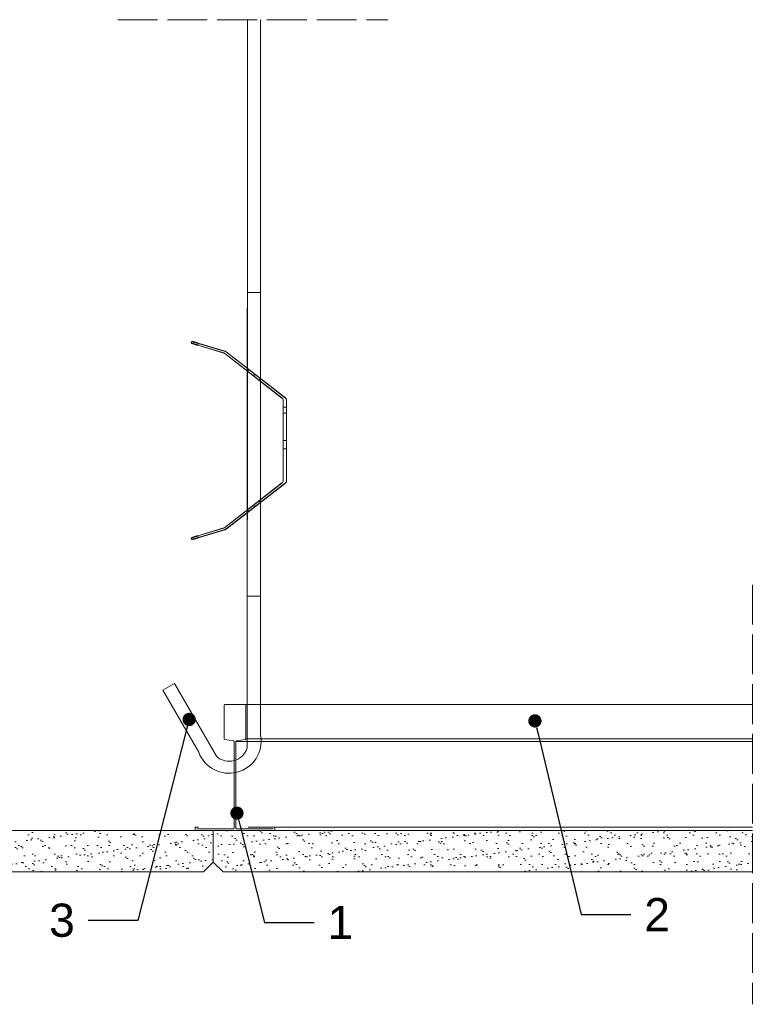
# Model space of a CAD drawing. Header units: millimetres. Extents: x -276 to 514, y -2154 to -831.
# Tile 3 of 6: x 49 to 274, y -1976 to -1679. Entities that reach past the tile are written whole.
import ezdxf
from ezdxf import colors
from ezdxf.entities.mleader import LeaderData, LeaderLine
from ezdxf.math import Vec2, Vec3

# ---------------------------------------------------------------- set-up
doc = ezdxf.new("R2010")
doc.units = ezdxf.units.MM
doc.linetypes.add('ACAD_ISO02W100', pattern=[15, 12, -3])
doc.layers.get('0').update_dxf_attribs({"lineweight": 5})
for name, color, linetype, lineweight in [('_RIGIPS G-K', 7, 'Continuous', 9), ('_RIGIPS PROFIL', 7, 'Continuous', 9), ('_RIGIPS PŁYTA', 7, 'Continuous', 9), ('PRZERYWANA', 7, 'ACAD_ISO02W100', 9), ('wełna', 7, 'BATTING', 5)]:
    doc.layers.add(name, color=color, linetype=linetype, lineweight=lineweight)
doc.styles.get("Standard").update_dxf_attribs({"font": 'arial.ttf'})
doc.linetypes.add('BATTING', pattern='A,0.00254,-2.54,[134,ltypeshp.shx,S=2.54,R=0,X=-2.54,Y=0],-5.08,[134,ltypeshp.shx,S=2.54,R=180,X=2.54,Y=0],-2.54', length=10.16254)

# ---------------------------------------------------------------- blocks, each defined once
blk = doc.blocks.new('T24')
at = {"layer": '_RIGIPS PROFIL'}
for p, q in [((302.61, -139.67), (302.61, -129.54)), ((302.81, -129.34), (308.91, -129.34)), ((309.11, -129.54), (309.11, -139.67)), ((305.45, -140.31), (302.78, -139.87)), ((305.61, -140.51), (305.61, -166.64)), ((306.11, -140.51), (306.11, -166.64)), ((308.95, -139.87), (306.28, -140.31)), ((293.86, -167.24), (293.86, -166.44)), ((293.96, -166.34), (294.86, -166.34)), ((293.96, -167.34), (317.76, -167.34)), ((294.36, -166.84), (305.41, -166.84)), ((306.31, -166.84), (317.36, -166.84)), ((317.76, -166.34), (316.86, -166.34)), ((317.86, -167.24), (317.86, -166.44))]:
    blk.add_line(p, q, dxfattribs=at)
for centre, radius, start, end in [((302.81, -129.54), 0.2, 90, 180), ((308.91, -129.54), 0.2, 0, 90), ((302.81, -139.67), 0.2, 180, 260.5377), ((305.41, -140.51), 0.2, 0, 80.5377), ((306.31, -140.51), 0.2, 99.4623, 180), ((308.91, -139.67), 0.2, 279.4623, 0), ((293.96, -166.44), 0.1, 90, 180), ((293.96, -167.24), 0.1, 180, 270), ((305.41, -166.64), 0.2, 270, 0), ((306.31, -166.64), 0.2, 180, 270), ((317.76, -166.44), 0.1, 0, 90), ((317.76, -167.24), 0.1, 270, 0)]:
    blk.add_arc(centre, radius, start, end, dxfattribs=at)
blk = doc.blocks.new('_Dot')
at = {"color": 0, "linetype": 'ByBlock', "lineweight": -2}
blk.add_line((-0.5, 0), (-1, 0), dxfattribs=at)
at = {"color": 0, "linetype": 'ByBlock', "const_width": 0.5}
blk.add_lwpolyline([(-0.25, 0, 1), (0.25, 0, 1)], format="xyb", close=True, dxfattribs=at)

msp = doc.modelspace()

# ---------------------------------------------------------------- hatches: boundary and pattern name
at = {"layer": '_RIGIPS PROFIL'}
h = msp.add_hatch(dxfattribs=at)
h.set_pattern_fill('AR-SAND', color=256, scale=0.1, style=0)
h.paths.add_polyline_path([(-49.67, -1923.71), (-197.67, -1923.71), (-197.67, -1936.21), (-49.67, -1936.21)])
h.paths.add_polyline_path([(425.27, -1923.71), (277.26, -1923.71), (277.26, -1936.21), (425.27, -1936.21)])
h.paths.add_polyline_path([(310.04, -1932.72, -1), (309.49, -1930.79, -1)], flags=16)
h = msp.add_hatch(dxfattribs=at)
h.set_pattern_fill('AR-SAND', color=256, scale=0.1, style=0)
h.paths.add_polyline_path([(104.55, -1936.21), (107.55, -1933.21), (107.55, -1923.71), (-42.45, -1923.71), (-42.45, -1936.21)])
h = msp.add_hatch(dxfattribs=at)
h.set_pattern_fill('AR-SAND', color=256, scale=0.1, style=0)
h.set_pattern_definition([(37.5, (-1732.6563, -3321.7643), (-0.160003, 4.8941324), [0, -3.8608, 0, -4.318, 0, -4.1275]), (7.5, (-1732.656, -3321.764), (4.495233, 7.168251), [0, -2.0828, 0, -3.4798, 0, -1.3335]), (327.5, (-1735.7805, -3321.7643), (7.909924, 0.014372), [0, -1.27, 0, -4.572, 0, -5.969]), (317.5, (-1735.7805, -3321.764), (7.635565, 2.229293), [0, -0.635, 0, -2.9972, 0, -3.429])])
h.paths.add_polyline_path([(270.05, -1923.71), (107.55, -1923.71), (107.55, -1933.21), (110.55, -1936.21), (270.05, -1936.21)])

# ---------------------------------------------------------------- linework, layer by layer
for p, q in [((117.81, -1679.31), (117.8, -1853.09)), ((121.81, -1679.31), (121.8, -1853.09)), ((117.81, -1761.53), (117.8, -1898.83)), ((121.82, -1761.53), (121.8, -1895.1)), ((121.8, -1853.09), (117.8, -1853.09)), ((103.14, -1900.1), (92.34, -1881.38)), ((108.47, -1901.33), (95.8, -1879.38)), ((107.55, -1933.21), (110.55, -1936.21)), ((270.05, -1936.21), (110.55, -1936.21))]:
    msp.add_line(p, q)
msp.add_lwpolyline([(121.8, -1761.53), (117.8, -1761.53)], close=True)
at = {"color": 253, "lineweight": 0}
for points in [[(100.88, -1776.81), (101.05, -1776.25)], [(102.84, -1777.44), (102.72, -1777.4), (102.6, -1777.37), (102.48, -1777.33), (102.38, -1777.29), (102.27, -1777.26), (102.16, -1777.23), (102.07, -1777.2), (101.98, -1777.17), (101.89, -1777.14), (101.8, -1777.11), (101.71, -1777.09), (101.63, -1777.06), (101.56, -1777.04), (101.49, -1777.01), (101.41, -1776.99), (101.35, -1776.97), (101.29, -1776.96), (101.23, -1776.93), (101.18, -1776.92), (101.13, -1776.9), (101.09, -1776.89), (101.05, -1776.88), (101.02, -1776.87), (100.99, -1776.85), (100.96, -1776.84), (100.94, -1776.83), (100.92, -1776.83), (100.9, -1776.83), (100.89, -1776.82), (100.88, -1776.81), (100.89, -1776.81), (100.9, -1776.82), (100.92, -1776.82), (100.94, -1776.83), (100.96, -1776.83), (100.99, -1776.83), (101.02, -1776.84), (101.05, -1776.85), (101.09, -1776.87), (101.13, -1776.88), (101.18, -1776.89), (101.23, -1776.9), (101.29, -1776.92), (101.35, -1776.93), (101.41, -1776.96), (101.49, -1776.97), (101.56, -1776.99), (101.63, -1777.01), (101.71, -1777.04), (101.8, -1777.06), (101.89, -1777.09), (101.98, -1777.11), (102.07, -1777.14), (102.16, -1777.17), (102.27, -1777.19), (102.38, -1777.23), (102.48, -1777.26), (102.6, -1777.29), (102.72, -1777.33), (102.84, -1777.37), (110.7, -1779.72), (110.7, -1779.8)], [(103.01, -1776.88), (111.09, -1779.3), (111.09, -1779.23), (103.01, -1776.8), (102.89, -1776.77), (102.77, -1776.74), (102.66, -1776.7), (102.55, -1776.67), (102.44, -1776.64), (102.34, -1776.6), (102.24, -1776.58), (102.14, -1776.56), (102.05, -1776.52), (101.96, -1776.5), (101.88, -1776.47), (101.8, -1776.46), (101.72, -1776.43), (101.65, -1776.41), (101.58, -1776.39), (101.52, -1776.38), (101.46, -1776.36), (101.4, -1776.34), (101.35, -1776.33), (101.31, -1776.32), (101.26, -1776.3), (101.22, -1776.29), (101.18, -1776.29), (101.15, -1776.28), (101.13, -1776.27), (101.1, -1776.26), (101.08, -1776.26), (101.07, -1776.25), (101.06, -1776.25), (101.05, -1776.25), (101.06, -1776.26), (101.07, -1776.26), (101.08, -1776.27), (101.1, -1776.28), (101.13, -1776.29), (101.15, -1776.29), (101.18, -1776.3), (101.22, -1776.32), (101.26, -1776.33), (101.31, -1776.34), (101.35, -1776.36), (101.4, -1776.38), (101.46, -1776.39), (101.52, -1776.42), (101.58, -1776.43), (101.65, -1776.46), (101.72, -1776.47), (101.8, -1776.5), (101.88, -1776.52), (101.96, -1776.56), (102.05, -1776.58), (102.14, -1776.61), (102.24, -1776.64), (102.34, -1776.67), (102.44, -1776.7), (102.55, -1776.74), (102.66, -1776.77), (102.77, -1776.8), (102.89, -1776.84), (103.01, -1776.88)], [(101.4, -1776.95), (101.56, -1776.38)], [(101.4, -1776.99), (101.56, -1776.42)], [(102.84, -1777.37), (103.01, -1776.8)], [(103.01, -1776.88), (102.84, -1777.44), (110.7, -1779.8)], [(110.7, -1779.72), (110.88, -1779.79), (111.03, -1779.9)], [(111.03, -1779.97), (110.88, -1779.87), (110.7, -1779.8)], [(110.79, -1779.83), (110.79, -1779.76)], [(110.88, -1779.87), (110.88, -1779.79)], [(110.96, -1779.91), (110.96, -1779.84)], [(128.25, -1793.37), (111.03, -1779.97), (111.03, -1779.9), (128.25, -1793.28), (128.25, -1793.37)], [(111.03, -1779.97), (111.03, -1779.9)], [(111.42, -1779.4), (111.26, -1779.3), (111.09, -1779.23)], [(111.09, -1779.3), (111.26, -1779.37), (111.42, -1779.47)], [(111.18, -1779.33), (111.18, -1779.26)], [(111.26, -1779.37), (111.26, -1779.3)], [(111.34, -1779.42), (111.34, -1779.35)], [(111.42, -1779.47), (129.27, -1793.37), (129.27, -1793.28), (111.42, -1779.4), (111.42, -1779.47)], [(111.42, -1779.47), (111.42, -1779.4)], [(117.87, -1785.25), (118.25, -1784.75)], [(119.63, -1786.63), (119.7, -1786.68), (119.77, -1786.74), (119.84, -1786.8), (119.92, -1786.86), (119.99, -1786.91), (120.06, -1786.97), (120.13, -1787.03), (120.2, -1787.08), (120.27, -1787.13), (120.34, -1787.18), (120.41, -1787.23), (120.47, -1787.29), (120.54, -1787.34), (120.6, -1787.39), (120.66, -1787.43), (120.72, -1787.48), (120.78, -1787.52), (120.83, -1787.57), (120.88, -1787.61), (120.94, -1787.64), (120.99, -1787.68), (121.03, -1787.72), (121.08, -1787.76), (121.12, -1787.79), (121.16, -1787.81), (121.19, -1787.85), (121.23, -1787.87), (121.26, -1787.9), (121.29, -1787.92), (121.32, -1787.94), (121.34, -1787.95), (121.36, -1787.97), (121.37, -1787.98), (121.39, -1787.99), (121.4, -1788), (121.41, -1788), (121.41, -1788.01), (121.41, -1788), (121.41, -1788), (121.4, -1787.99), (121.38, -1787.98), (121.37, -1787.97), (121.35, -1787.95), (121.32, -1787.94), (121.3, -1787.92), (121.28, -1787.9), (121.24, -1787.87), (121.21, -1787.85), (121.18, -1787.81), (121.14, -1787.79), (121.1, -1787.76), (121.05, -1787.72), (121.01, -1787.68), (120.96, -1787.64), (120.91, -1787.61), (120.86, -1787.57), (120.8, -1787.52), (120.74, -1787.48), (120.69, -1787.43), (120.63, -1787.39), (120.56, -1787.34), (120.5, -1787.29), (120.43, -1787.23), (120.37, -1787.18), (120.3, -1787.13), (120.24, -1787.08), (120.16, -1787.03), (120.1, -1786.97), (120.02, -1786.91), (119.95, -1786.86), (119.88, -1786.8), (119.8, -1786.74), (119.73, -1786.68), (119.65, -1786.63), (119.58, -1786.57), (119.51, -1786.51), (119.44, -1786.46), (119.37, -1786.41), (119.29, -1786.35), (119.22, -1786.29), (119.15, -1786.23), (119.08, -1786.18), (119.01, -1786.13), (118.94, -1786.08), (118.88, -1786.02), (118.81, -1785.97), (118.75, -1785.92), (118.69, -1785.87), (118.62, -1785.82), (118.57, -1785.78), (118.51, -1785.73), (118.45, -1785.69), (118.4, -1785.65), (118.34, -1785.61), (118.29, -1785.58), (118.25, -1785.54), (118.2, -1785.51), (118.16, -1785.47), (118.12, -1785.45), (118.09, -1785.42), (118.06, -1785.39), (118.02, -1785.37), (117.99, -1785.34), (117.97, -1785.32), (117.94, -1785.31), (117.93, -1785.29), (117.91, -1785.28), (117.89, -1785.27), (117.89, -1785.26), (117.88, -1785.25), (117.87, -1785.25), (117.88, -1785.26), (117.89, -1785.27), (117.9, -1785.28), (117.92, -1785.29), (117.93, -1785.31), (117.96, -1785.32), (117.98, -1785.34), (118.01, -1785.37), (118.04, -1785.39), (118.07, -1785.42), (118.11, -1785.45), (118.15, -1785.47), (118.19, -1785.51), (118.23, -1785.54), (118.28, -1785.58), (118.33, -1785.61), (118.38, -1785.65), (118.43, -1785.69), (118.48, -1785.73), (118.54, -1785.78), (118.6, -1785.82), (118.66, -1785.87), (118.72, -1785.92), (118.79, -1785.97), (118.85, -1786.02), (118.92, -1786.08), (118.98, -1786.13), (119.05, -1786.18), (119.12, -1786.23), (119.19, -1786.29), (119.26, -1786.35), (119.33, -1786.41), (119.41, -1786.46), (119.48, -1786.51), (119.56, -1786.57), (119.63, -1786.63)], [(120.01, -1786.14), (120.09, -1786.19), (120.15, -1786.25), (120.23, -1786.31), (120.3, -1786.36), (120.37, -1786.42), (120.45, -1786.47), (120.51, -1786.53), (120.59, -1786.59), (120.65, -1786.64), (120.73, -1786.69), (120.79, -1786.74), (120.86, -1786.79), (120.92, -1786.84), (120.98, -1786.89), (121.05, -1786.94), (121.1, -1786.98), (121.16, -1787.03), (121.22, -1787.07), (121.27, -1787.11), (121.32, -1787.15), (121.37, -1787.19), (121.41, -1787.22), (121.46, -1787.26), (121.5, -1787.29), (121.55, -1787.32), (121.58, -1787.35), (121.61, -1787.37), (121.64, -1787.4), (121.68, -1787.42), (121.7, -1787.44), (121.73, -1787.46), (121.74, -1787.47), (121.76, -1787.49), (121.77, -1787.49), (121.78, -1787.5), (121.79, -1787.51), (121.8, -1787.51), (121.8, -1787.52), (121.8, -1787.51), (121.79, -1787.5), (121.78, -1787.49), (121.77, -1787.49), (121.75, -1787.47), (121.73, -1787.46), (121.71, -1787.44), (121.68, -1787.42), (121.66, -1787.4), (121.63, -1787.37), (121.59, -1787.35), (121.56, -1787.32), (121.52, -1787.29), (121.48, -1787.26), (121.44, -1787.22), (121.39, -1787.19), (121.34, -1787.15), (121.29, -1787.11), (121.24, -1787.07), (121.19, -1787.03), (121.13, -1786.98), (121.07, -1786.94), (121.01, -1786.89), (120.95, -1786.84), (120.88, -1786.79), (120.82, -1786.74), (120.75, -1786.69), (120.69, -1786.64), (120.62, -1786.59), (120.55, -1786.53), (120.48, -1786.47), (120.41, -1786.42), (120.33, -1786.36), (120.26, -1786.31), (120.19, -1786.25), (120.11, -1786.19), (120.04, -1786.14), (119.97, -1786.08), (119.9, -1786.02), (119.83, -1785.96), (119.75, -1785.91), (119.68, -1785.85), (119.61, -1785.79), (119.53, -1785.74), (119.47, -1785.69), (119.39, -1785.64), (119.33, -1785.58), (119.26, -1785.53), (119.2, -1785.48), (119.13, -1785.43), (119.07, -1785.38), (119.01, -1785.33), (118.95, -1785.28), (118.89, -1785.24), (118.84, -1785.2), (118.79, -1785.16), (118.73, -1785.12), (118.68, -1785.08), (118.64, -1785.05), (118.59, -1785.01), (118.55, -1784.98), (118.51, -1784.95), (118.48, -1784.92), (118.44, -1784.89), (118.41, -1784.87), (118.38, -1784.85), (118.35, -1784.83), (118.33, -1784.81), (118.31, -1784.79), (118.29, -1784.78), (118.28, -1784.78), (118.27, -1784.77), (118.26, -1784.76), (118.25, -1784.75), (118.25, -1784.76), (118.26, -1784.77), (118.27, -1784.78), (118.29, -1784.78), (118.3, -1784.79), (118.32, -1784.81), (118.34, -1784.83), (118.37, -1784.85), (118.39, -1784.87), (118.43, -1784.89), (118.46, -1784.92), (118.49, -1784.95), (118.53, -1784.98), (118.57, -1785.01), (118.61, -1785.05), (118.66, -1785.08), (118.71, -1785.12), (118.76, -1785.16), (118.81, -1785.2), (118.87, -1785.24), (118.93, -1785.28), (118.98, -1785.33), (119.04, -1785.38), (119.11, -1785.43), (119.17, -1785.48), (119.24, -1785.53), (119.3, -1785.58), (119.37, -1785.64), (119.43, -1785.69), (119.51, -1785.74), (119.57, -1785.79), (119.65, -1785.85), (119.72, -1785.91), (119.79, -1785.96), (119.87, -1786.02), (119.94, -1786.08), (120.01, -1786.14)], [(119.64, -1786.62), (120.02, -1786.12)], [(119.64, -1786.64), (120.02, -1786.14)], [(121.41, -1788.01), (121.8, -1787.52)], [(128.25, -1793.28), (128.42, -1793.45), (128.54, -1793.64), (128.61, -1793.86), (128.64, -1794.09)], [(128.64, -1794.17), (128.61, -1793.94), (128.54, -1793.72), (128.42, -1793.52), (128.25, -1793.37)], [(128.42, -1793.52), (128.42, -1793.45)], [(128.54, -1793.72), (128.54, -1793.64)], [(128.61, -1793.94), (128.61, -1793.86)], [(128.64, -1818.21), (128.64, -1794.17), (128.64, -1794.09), (128.64, -1818.13), (128.64, -1818.21)], [(128.64, -1794.17), (128.64, -1794.09)], [(128.64, -1797.95), (128.64, -1797.55), (128.64, -1797.16), (128.64, -1796.79), (128.64, -1796.44), (128.64, -1796.14), (128.64, -1795.88), (128.64, -1795.67), (128.64, -1795.52), (128.64, -1795.42), (128.64, -1795.4), (128.64, -1795.42), (128.64, -1795.52), (128.64, -1795.67), (128.64, -1795.88), (128.64, -1796.14), (128.64, -1796.44), (128.64, -1796.79), (128.64, -1797.16), (128.64, -1797.55), (128.64, -1797.95), (129.66, -1797.95)], [(128.64, -1797.95), (128.64, -1797.55), (128.64, -1797.16), (128.64, -1796.79), (128.64, -1796.44), (128.64, -1796.14), (128.64, -1795.88), (128.64, -1795.67), (128.64, -1795.52), (128.64, -1795.42), (128.64, -1795.4), (128.64, -1795.42), (128.64, -1795.52), (128.64, -1795.67), (128.64, -1795.88), (128.64, -1796.14), (128.64, -1796.44), (128.64, -1796.79), (128.64, -1797.16), (128.64, -1797.55), (128.64, -1797.95), (129.66, -1797.95)], [(129.66, -1794.09), (129.64, -1793.86), (129.56, -1793.64), (129.44, -1793.45), (129.27, -1793.28)], [(129.27, -1793.37), (129.44, -1793.52), (129.56, -1793.72), (129.64, -1793.94), (129.66, -1794.17)], [(129.44, -1793.52), (129.44, -1793.45)], [(129.56, -1793.72), (129.56, -1793.64)], [(129.64, -1793.94), (129.64, -1793.86)], [(129.66, -1794.17), (129.66, -1818.21), (129.66, -1818.13), (129.66, -1794.09), (129.66, -1794.17)], [(129.66, -1794.17), (129.66, -1794.09)], [(129.66, -1796.14), (128.64, -1796.14), (129.66, -1796.14)], [(129.66, -1796.14), (128.64, -1796.14), (129.66, -1796.14)], [(128.64, -1799.51), (128.64, -1799.86), (128.64, -1800.2), (128.64, -1800.53), (128.64, -1800.82), (128.64, -1801.07), (128.64, -1801.27), (128.64, -1801.42), (128.64, -1801.52), (128.64, -1801.55), (128.64, -1801.52), (128.64, -1801.42), (128.64, -1801.27), (128.64, -1801.07), (128.64, -1800.82), (128.64, -1800.53), (128.64, -1800.2), (128.64, -1799.86), (128.64, -1799.51), (128.64, -1799.15), (128.64, -1798.8), (128.64, -1798.48), (128.64, -1798.19), (128.64, -1797.93), (128.64, -1797.73), (128.64, -1797.58), (128.64, -1797.49), (128.64, -1797.46), (128.64, -1797.49), (128.64, -1797.58), (128.64, -1797.73), (128.64, -1797.93), (128.64, -1798.19), (128.64, -1798.48), (128.64, -1798.8), (128.64, -1799.15), (128.64, -1799.51)], [(128.64, -1803.61), (128.64, -1803.67), (128.64, -1803.8), (128.64, -1803.99), (128.64, -1804.23), (128.64, -1804.52), (128.64, -1804.84), (128.64, -1805.21), (128.64, -1805.58), (128.64, -1805.98), (128.64, -1806.38), (128.64, -1806.77), (128.64, -1807.15), (128.64, -1807.51), (128.64, -1807.83), (128.64, -1808.1), (128.64, -1808.34), (128.64, -1808.51), (128.64, -1808.64), (128.64, -1808.7), (128.64, -1808.69), (128.64, -1808.63), (128.64, -1808.5), (128.64, -1808.32), (128.64, -1808.09), (128.64, -1807.81), (128.64, -1807.48), (128.64, -1807.13), (128.64, -1806.74), (128.64, -1806.35), (128.64, -1805.95), (128.64, -1805.56), (128.64, -1805.18), (128.64, -1804.82), (128.64, -1804.49), (128.64, -1804.21), (128.64, -1803.98), (128.64, -1803.8), (128.64, -1803.67), (128.64, -1803.6)], [(129.66, -1806.38), (129.66, -1806.79), (129.66, -1807.17), (129.66, -1807.55), (129.66, -1807.9), (129.66, -1808.23), (129.66, -1808.5), (129.66, -1808.75), (129.66, -1808.94), (129.66, -1809.08), (129.66, -1809.17), (129.66, -1809.19), (129.66, -1809.17), (129.66, -1809.08), (129.66, -1808.94), (129.66, -1808.75), (129.66, -1808.5), (129.66, -1808.23), (129.66, -1807.9), (129.66, -1807.55), (129.66, -1807.17), (129.66, -1806.79), (129.66, -1806.38), (129.66, -1805.98), (129.66, -1805.59), (129.66, -1805.21), (129.66, -1804.86), (129.66, -1804.54), (129.66, -1804.26), (129.66, -1804.02), (129.66, -1803.82), (129.66, -1803.68), (129.66, -1803.6), (129.66, -1803.57), (129.66, -1803.6), (129.66, -1803.68), (129.66, -1803.82), (129.66, -1804.02), (129.66, -1804.26), (129.66, -1804.54), (129.66, -1804.86), (129.66, -1805.21), (129.66, -1805.59), (129.66, -1805.98), (129.66, -1806.38)], [(129.66, -1803.61), (129.66, -1803.6), (129.66, -1803.67), (129.66, -1803.8), (129.66, -1803.98), (129.66, -1804.21), (129.66, -1804.49), (129.66, -1804.82), (129.66, -1805.18), (129.66, -1805.56), (129.66, -1805.95), (129.66, -1806.35), (129.66, -1806.74), (129.66, -1807.13), (129.66, -1807.48), (129.66, -1807.81), (129.66, -1808.09), (129.66, -1808.32), (129.66, -1808.5), (129.66, -1808.63), (129.66, -1808.69), (129.66, -1808.7), (129.66, -1808.64), (129.66, -1808.51), (129.66, -1808.34), (129.66, -1808.1), (129.66, -1807.83), (129.66, -1807.51), (129.66, -1807.15), (129.66, -1806.77), (129.66, -1806.38), (129.66, -1805.98), (129.66, -1805.58), (129.66, -1805.21), (129.66, -1804.84), (129.66, -1804.52), (129.66, -1804.23), (129.66, -1803.99), (129.66, -1803.8), (129.66, -1803.67), (129.66, -1803.61)], [(128.64, -1806.14), (129.66, -1806.14)], [(128.64, -1806.16), (129.66, -1806.16)], [(128.64, -1808.7), (129.66, -1808.7)], [(128.64, -1812.8), (128.64, -1813.15), (128.64, -1813.49), (128.64, -1813.82), (128.64, -1814.11), (128.64, -1814.36), (128.64, -1814.56), (128.64, -1814.71), (128.64, -1814.81), (128.64, -1814.84), (128.64, -1814.81), (128.64, -1814.71), (128.64, -1814.56), (128.64, -1814.36), (128.64, -1814.11), (128.64, -1813.82), (128.64, -1813.49), (128.64, -1813.15), (128.64, -1812.8), (128.64, -1812.43), (128.64, -1812.09), (128.64, -1811.77), (128.64, -1811.48), (128.64, -1811.23), (128.64, -1811.03), (128.64, -1810.87), (128.64, -1810.78), (128.64, -1810.75), (128.64, -1810.78), (128.64, -1810.87), (128.64, -1811.03), (128.64, -1811.23), (128.64, -1811.48), (128.64, -1811.77), (128.64, -1812.09), (128.64, -1812.43), (128.64, -1812.8)], [(111.03, -1832.4), (128.25, -1819.01), (128.25, -1818.94), (111.03, -1832.33), (111.03, -1832.4)], [(129.27, -1819.01), (111.42, -1832.9), (111.42, -1832.82), (129.27, -1818.94), (129.27, -1819.01)], [(128.25, -1818.94), (128.42, -1818.77), (128.54, -1818.58), (128.61, -1818.36), (128.64, -1818.13)], [(128.64, -1818.21), (128.61, -1818.44), (128.54, -1818.65), (128.42, -1818.85), (128.25, -1819.01)], [(128.42, -1818.85), (128.42, -1818.77)], [(128.54, -1818.65), (128.54, -1818.58)], [(128.61, -1818.44), (128.61, -1818.36)], [(128.64, -1818.21), (128.64, -1818.13)], [(129.66, -1818.13), (129.64, -1818.36), (129.56, -1818.58), (129.44, -1818.77), (129.27, -1818.94)], [(129.27, -1819.01), (129.44, -1818.85), (129.56, -1818.65), (129.64, -1818.44), (129.66, -1818.21)], [(129.44, -1818.85), (129.44, -1818.77)], [(129.56, -1818.65), (129.56, -1818.58)], [(129.64, -1818.44), (129.64, -1818.36)], [(129.66, -1818.21), (129.66, -1818.13)], [(119.63, -1825.67), (119.56, -1825.72), (119.48, -1825.78), (119.41, -1825.84), (119.33, -1825.9), (119.26, -1825.95), (119.19, -1826.01), (119.12, -1826.07), (119.05, -1826.12), (118.98, -1826.17), (118.92, -1826.22), (118.85, -1826.28), (118.79, -1826.33), (118.72, -1826.38), (118.66, -1826.43), (118.6, -1826.48), (118.54, -1826.52), (118.48, -1826.57), (118.43, -1826.61), (118.38, -1826.65), (118.33, -1826.69), (118.28, -1826.72), (118.23, -1826.76), (118.19, -1826.8), (118.15, -1826.83), (118.11, -1826.85), (118.07, -1826.89), (118.04, -1826.91), (118.01, -1826.94), (117.98, -1826.96), (117.96, -1826.98), (117.93, -1826.99), (117.92, -1827.01), (117.9, -1827.03), (117.89, -1827.03), (117.88, -1827.04), (117.87, -1827.05), (117.88, -1827.05), (117.89, -1827.04), (117.89, -1827.03), (117.91, -1827.03), (117.93, -1827.01), (117.94, -1826.99), (117.97, -1826.98), (117.99, -1826.96), (118.02, -1826.94), (118.06, -1826.91), (118.09, -1826.89), (118.12, -1826.85), (118.16, -1826.83), (118.2, -1826.8), (118.25, -1826.76), (118.29, -1826.72), (118.34, -1826.69), (118.4, -1826.65), (118.45, -1826.61), (118.51, -1826.57), (118.57, -1826.52), (118.62, -1826.48), (118.69, -1826.43), (118.75, -1826.38), (118.81, -1826.33), (118.88, -1826.28), (118.94, -1826.22), (119.01, -1826.17), (119.08, -1826.12), (119.15, -1826.07), (119.22, -1826.01), (119.29, -1825.95), (119.37, -1825.9), (119.44, -1825.84), (119.51, -1825.78), (119.58, -1825.72), (119.65, -1825.67), (119.73, -1825.62), (119.8, -1825.56), (119.88, -1825.5), (119.95, -1825.45), (120.02, -1825.39), (120.1, -1825.33), (120.16, -1825.27), (120.24, -1825.22), (120.3, -1825.17), (120.37, -1825.12), (120.43, -1825.06), (120.5, -1825.01), (120.56, -1824.96), (120.63, -1824.91), (120.69, -1824.87), (120.74, -1824.82), (120.8, -1824.78), (120.86, -1824.73), (120.91, -1824.69), (120.96, -1824.65), (121.01, -1824.62), (121.05, -1824.58), (121.1, -1824.54), (121.14, -1824.51), (121.18, -1824.49), (121.21, -1824.45), (121.24, -1824.43), (121.28, -1824.41), (121.3, -1824.38), (121.32, -1824.36), (121.35, -1824.35), (121.37, -1824.33), (121.38, -1824.32), (121.4, -1824.31), (121.41, -1824.3), (121.41, -1824.29), (121.41, -1824.29), (121.4, -1824.3), (121.39, -1824.31), (121.37, -1824.32), (121.36, -1824.33), (121.34, -1824.35), (121.32, -1824.36), (121.29, -1824.38), (121.26, -1824.41), (121.23, -1824.43), (121.19, -1824.45), (121.16, -1824.49), (121.12, -1824.51), (121.08, -1824.54), (121.03, -1824.58), (120.99, -1824.62), (120.94, -1824.65), (120.88, -1824.69), (120.83, -1824.73), (120.78, -1824.78), (120.72, -1824.82), (120.66, -1824.87), (120.6, -1824.91), (120.54, -1824.96), (120.47, -1825.01), (120.41, -1825.06), (120.34, -1825.12), (120.27, -1825.17), (120.2, -1825.22), (120.13, -1825.27), (120.06, -1825.33), (119.99, -1825.39), (119.92, -1825.45), (119.84, -1825.5), (119.77, -1825.56), (119.7, -1825.62), (119.63, -1825.67)], [(120.01, -1826.17), (119.94, -1826.22), (119.87, -1826.28), (119.79, -1826.34), (119.72, -1826.4), (119.65, -1826.45), (119.57, -1826.5), (119.51, -1826.56), (119.43, -1826.62), (119.37, -1826.67), (119.3, -1826.72), (119.24, -1826.77), (119.17, -1826.82), (119.11, -1826.87), (119.04, -1826.92), (118.98, -1826.97), (118.93, -1827.02), (118.87, -1827.06), (118.81, -1827.1), (118.76, -1827.14), (118.71, -1827.18), (118.66, -1827.22), (118.61, -1827.25), (118.57, -1827.29), (118.53, -1827.32), (118.49, -1827.35), (118.46, -1827.38), (118.43, -1827.41), (118.39, -1827.43), (118.37, -1827.45), (118.34, -1827.48), (118.32, -1827.49), (118.3, -1827.5), (118.29, -1827.52), (118.27, -1827.52), (118.26, -1827.53), (118.25, -1827.54), (118.25, -1827.55), (118.26, -1827.54), (118.27, -1827.53), (118.28, -1827.52), (118.29, -1827.52), (118.31, -1827.5), (118.33, -1827.49), (118.35, -1827.48), (118.38, -1827.45), (118.41, -1827.43), (118.44, -1827.41), (118.48, -1827.38), (118.51, -1827.35), (118.55, -1827.32), (118.59, -1827.29), (118.64, -1827.25), (118.68, -1827.22), (118.73, -1827.18), (118.79, -1827.14), (118.84, -1827.1), (118.89, -1827.06), (118.95, -1827.02), (119.01, -1826.97), (119.07, -1826.92), (119.13, -1826.87), (119.2, -1826.82), (119.26, -1826.77), (119.33, -1826.72), (119.39, -1826.67), (119.47, -1826.62), (119.53, -1826.56), (119.61, -1826.5), (119.68, -1826.45), (119.75, -1826.4), (119.83, -1826.34), (119.9, -1826.28), (119.97, -1826.22), (120.04, -1826.17), (120.11, -1826.11), (120.19, -1826.05), (120.26, -1825.99), (120.33, -1825.94), (120.41, -1825.88), (120.48, -1825.83), (120.55, -1825.77), (120.62, -1825.72), (120.69, -1825.67), (120.75, -1825.61), (120.82, -1825.56), (120.88, -1825.51), (120.95, -1825.46), (121.01, -1825.41), (121.07, -1825.36), (121.13, -1825.31), (121.19, -1825.27), (121.24, -1825.23), (121.29, -1825.19), (121.34, -1825.15), (121.39, -1825.11), (121.44, -1825.08), (121.48, -1825.04), (121.52, -1825.01), (121.56, -1824.98), (121.59, -1824.95), (121.63, -1824.93), (121.66, -1824.9), (121.68, -1824.88), (121.71, -1824.86), (121.73, -1824.84), (121.75, -1824.83), (121.77, -1824.81), (121.78, -1824.81), (121.79, -1824.8), (121.8, -1824.79), (121.8, -1824.78), (121.8, -1824.79), (121.79, -1824.79), (121.78, -1824.8), (121.77, -1824.81), (121.76, -1824.81), (121.74, -1824.83), (121.73, -1824.84), (121.7, -1824.86), (121.68, -1824.88), (121.64, -1824.9), (121.61, -1824.93), (121.58, -1824.95), (121.55, -1824.98), (121.5, -1825.01), (121.46, -1825.04), (121.41, -1825.08), (121.37, -1825.11), (121.32, -1825.15), (121.27, -1825.19), (121.22, -1825.23), (121.16, -1825.27), (121.1, -1825.31), (121.05, -1825.36), (120.98, -1825.41), (120.92, -1825.46), (120.86, -1825.51), (120.79, -1825.56), (120.73, -1825.61), (120.65, -1825.67), (120.59, -1825.72), (120.51, -1825.77), (120.45, -1825.83), (120.37, -1825.88), (120.3, -1825.94), (120.23, -1825.99), (120.15, -1826.05), (120.09, -1826.11), (120.01, -1826.17)], [(121.41, -1824.29), (121.8, -1824.78)], [(117.87, -1827.05), (118.25, -1827.55)], [(119.64, -1825.66), (120.02, -1826.16)], [(119.64, -1825.68), (120.02, -1826.18)], [(103.01, -1835.49), (102.84, -1834.93), (110.7, -1832.58), (110.7, -1832.5), (102.84, -1834.86)], [(103.01, -1835.42), (111.09, -1832.99), (111.09, -1833.07), (111.26, -1833), (111.42, -1832.9)], [(103.01, -1835.49), (111.09, -1833.07)], [(110.7, -1832.5), (110.88, -1832.43), (111.03, -1832.33)], [(111.03, -1832.4), (110.88, -1832.5), (110.7, -1832.58)], [(110.79, -1832.54), (110.79, -1832.47)], [(110.88, -1832.5), (110.88, -1832.43)], [(110.96, -1832.45), (110.96, -1832.38)], [(111.03, -1832.4), (111.03, -1832.33)], [(111.42, -1832.82), (111.26, -1832.92), (111.09, -1832.99)], [(111.18, -1833.04), (111.18, -1832.96)], [(111.26, -1833), (111.26, -1832.92)], [(111.34, -1832.95), (111.34, -1832.88)], [(111.42, -1832.9), (111.42, -1832.82)], [(102.84, -1834.93), (102.72, -1834.97), (102.6, -1835), (102.48, -1835.03), (102.38, -1835.07), (102.27, -1835.1), (102.16, -1835.13), (102.07, -1835.16), (101.98, -1835.19), (101.89, -1835.21), (101.8, -1835.24), (101.71, -1835.26), (101.63, -1835.29), (101.56, -1835.3), (101.49, -1835.33), (101.41, -1835.34), (101.35, -1835.36), (101.29, -1835.38), (101.23, -1835.39), (101.18, -1835.41), (101.13, -1835.43), (101.09, -1835.43), (101.05, -1835.44), (101.02, -1835.45), (100.99, -1835.46), (100.96, -1835.47), (100.94, -1835.48), (100.92, -1835.48), (100.9, -1835.48), (100.89, -1835.48), (100.88, -1835.48), (100.89, -1835.48), (100.89, -1835.48), (100.9, -1835.48), (100.92, -1835.47), (100.94, -1835.46), (100.96, -1835.45), (100.99, -1835.44), (101.02, -1835.43), (101.05, -1835.42), (101.09, -1835.41), (101.13, -1835.39), (101.18, -1835.38), (101.23, -1835.36), (101.29, -1835.34), (101.35, -1835.33), (101.41, -1835.3), (101.49, -1835.28), (101.56, -1835.26), (101.63, -1835.24), (101.71, -1835.21), (101.8, -1835.18), (101.89, -1835.16), (101.98, -1835.13), (102.07, -1835.1), (102.16, -1835.07), (102.27, -1835.03), (102.38, -1835), (102.48, -1834.97), (102.6, -1834.93), (102.72, -1834.89), (102.84, -1834.86)], [(100.88, -1835.48), (101.05, -1836.05)], [(103.01, -1835.42), (102.89, -1835.46), (102.77, -1835.49), (102.66, -1835.53), (102.55, -1835.57), (102.44, -1835.6), (102.34, -1835.63), (102.24, -1835.66), (102.14, -1835.69), (102.05, -1835.72), (101.96, -1835.75), (101.88, -1835.77), (101.8, -1835.79), (101.72, -1835.82), (101.65, -1835.84), (101.58, -1835.87), (101.52, -1835.88), (101.46, -1835.9), (101.4, -1835.93), (101.35, -1835.94), (101.31, -1835.96), (101.26, -1835.97), (101.22, -1835.98), (101.18, -1835.99), (101.15, -1836.01), (101.13, -1836.02), (101.1, -1836.02), (101.08, -1836.03), (101.07, -1836.03), (101.06, -1836.04), (101.05, -1836.04), (101.05, -1836.05), (101.06, -1836.05), (101.07, -1836.04), (101.08, -1836.04), (101.1, -1836.03), (101.13, -1836.03), (101.15, -1836.02), (101.18, -1836.02), (101.22, -1836.01), (101.26, -1835.99), (101.31, -1835.98), (101.35, -1835.97), (101.4, -1835.96), (101.46, -1835.94), (101.52, -1835.93), (101.58, -1835.9), (101.65, -1835.88), (101.72, -1835.87), (101.8, -1835.84), (101.88, -1835.82), (101.96, -1835.79), (102.05, -1835.77), (102.14, -1835.75), (102.24, -1835.72), (102.34, -1835.69), (102.44, -1835.66), (102.55, -1835.63), (102.66, -1835.6), (102.77, -1835.57), (102.89, -1835.53), (103.01, -1835.49)], [(101.4, -1835.31), (101.56, -1835.87)], [(101.4, -1835.35), (101.56, -1835.91)], [(102.84, -1834.86), (103.01, -1835.42)]]:
    msp.add_lwpolyline(points, dxfattribs=at)
for centre, radius, start, end in [((112.25, -1896.75), 9.7, 200.1981, 9.7997), ((112.34, -1897.11), 5.72, 227.4354, 342.5624)]:
    msp.add_arc(centre, radius, start, end)
at = {"layer": '_RIGIPS G-K'}
for p, q in [((-42.45, -1923.71), (107.55, -1923.71)), ((107.55, -1923.71), (107.55, -1933.21)), ((107.55, -1923.71), (270.05, -1923.71)), ((107.55, -1933.21), (104.55, -1936.21)), ((-42.45, -1936.21), (104.55, -1936.21))]:
    msp.add_line(p, q, dxfattribs=at)
at = {"layer": '_RIGIPS PROFIL'}
for p, q in [((110.83, -1885.71), (270.05, -1885.71)), ((117.33, -1896.04), (270.05, -1896.04)), ((114.33, -1896.88), (270.05, -1896.88)), ((102.18, -1923.71), (270.05, -1923.71))]:
    msp.add_line(p, q, dxfattribs=at)
at = {"layer": '_RIGIPS PŁYTA'}
msp.add_line((118.05, -1922.71), (270.05, -1922.71), dxfattribs=at)
at = {"layer": 'PRZERYWANA'}
for p, q in [((78.73, -1679.31), (160.17, -1679.31)), ((270.05, -1849.61), (270.05, -1976.09))]:
    msp.add_line(p, q, dxfattribs=at)
at = {"layer": 'wełna'}
msp.add_line((92.34, -1881.38), (95.8, -1879.38), dxfattribs=at)

# ---------------------------------------------------------------- block references
at = {"layer": '_RIGIPS PROFIL'}
msp.add_blockref('T24', (-191.79, -1756.37), dxfattribs=at)

# ---------------------------------------------------------------- leaders
at = {"layer": '_RIGIPS G-K'}
ml = msp.add_multileader_mtext('Standard', dxfattribs=at)
ml.set_content('3', color=256)
ml.set_leader_properties()
ml.set_arrow_properties(name='DOT')
ml.build(insert=Vec2(0, 0))
ml.multileader.update_dxf_attribs({"dogleg_length": 15})
ctx = ml.context
ctx.base_point, ctx.char_height, ctx.landing_gap_size, ctx.plane_origin = Vec3(55.25, -1950.83), 10, 4, Vec3(119.8, -1820.22)
ctx.text_align_type = 2
notes = []
notes.append((ctx, [(0, (1, 1, 0), (84.8, -1950.83), (-1, 0), 15, [(0, [(100.26, -1890.23)], 0, [])])]))
ctx.mtext.insert, ctx.mtext.alignment, ctx.mtext.flow_direction = Vec3(65.8, -1945.74), 3, 5
ml = msp.add_multileader_mtext('Standard', dxfattribs=at)
ml.set_content('2', color=256)
ml.set_leader_properties()
ml.set_arrow_properties(name='DOT')
ml.build(insert=Vec2(0, 0))
ml.multileader.update_dxf_attribs({"dogleg_length": 15})
ctx = ml.context
ctx.base_point, ctx.char_height, ctx.landing_gap_size, ctx.plane_origin = Vec3(233.45, -1949.06), 10, 4, Vec3(183.46, -1818.46)
notes.append((ctx, [(0, (1, 1, 0), (218.45, -1949.06), (1, 0), 15, [(0, [(204.5, -1890.67)], 0, [])])]))
ctx.mtext.insert, ctx.mtext.flow_direction = Vec3(237.45, -1944.06), 5
ml = msp.add_multileader_mtext('Standard', dxfattribs=at)
ml.set_content('1', color=256)
ml.set_leader_properties()
ml.set_arrow_properties(name='DOT')
ml.build(insert=Vec2(0, 0))
ml.multileader.update_dxf_attribs({"dogleg_length": 15})
ctx = ml.context
ctx.base_point, ctx.char_height, ctx.landing_gap_size, ctx.plane_origin = Vec3(137.95, -1951.41), 10, 4, Vec3(87.95, -1820.81)
notes.append((ctx, [(0, (1, 1, 0), (122.95, -1951.41), (1, 0), 15, [(0, [(114.67, -1918.48)], 0, [])])]))
ctx.mtext.insert, ctx.mtext.flow_direction = Vec3(141.95, -1946.41), 5
for ctx, leaders in notes:
    for number, flags, end, landing, length, lines in leaders:
        leader = LeaderData()
        leader.index, (leader.has_last_leader_line, leader.has_dogleg_vector, leader.attachment_direction) = number, flags
        leader.last_leader_point, leader.dogleg_vector, leader.dogleg_length = Vec3(end), Vec3(landing), length
        for number, points, colour, breaks in lines:
            line = LeaderLine()
            line.index, line.vertices, line.color, line.breaks = number, Vec3.list(points), colors.encode_raw_color(colour), breaks
            leader.lines.append(line)
        ctx.leaders.append(leader)

doc.saveas('drawing.dxf')
